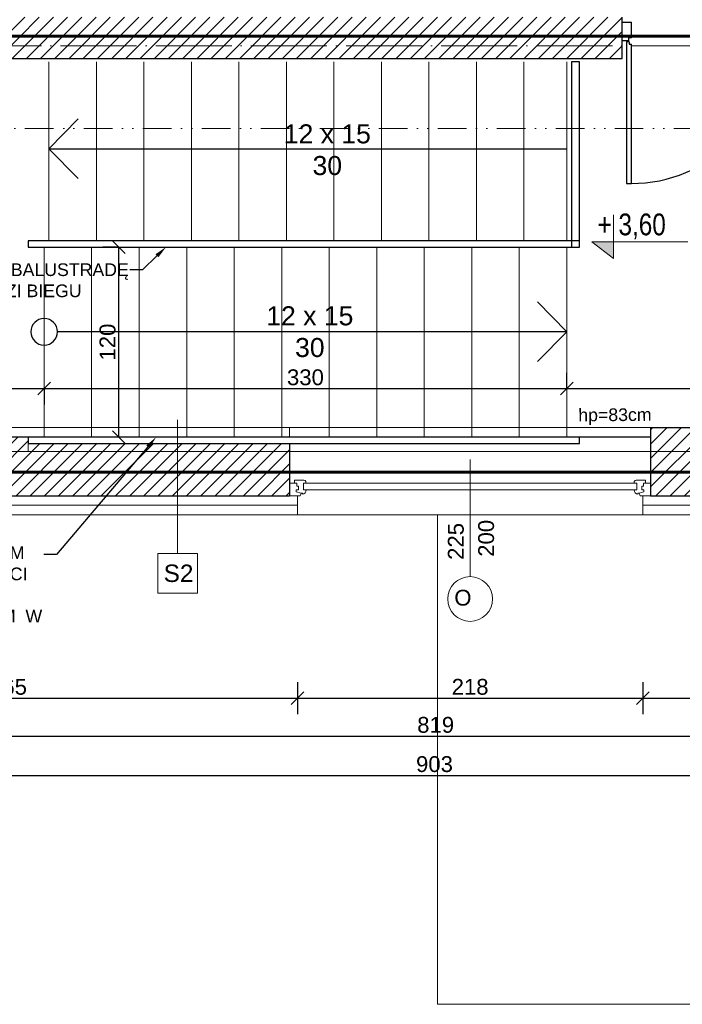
# Model space of a CAD drawing. Header units: millimetres. Extents: x 6506 to 39690, y 6022 to 25261.
# Tile 49 of 59: x 20064 to 20483, y 17841 to 18462. Entities that reach past the tile are written whole.
import ezdxf
from ezdxf import colors
from ezdxf.entities.mleader import LeaderData, LeaderLine
from ezdxf.enums import TextEntityAlignment as Align
from ezdxf.math import Vec2, Vec3

# ---------------------------------------------------------------- set-up
doc = ezdxf.new("R2010")
doc.units = ezdxf.units.MM
for name, pattern in [('1KS_2KP-50', [37.05, 12, 6, -6.35, 0, -6.35, 0, -6.35]), ('ACAD_ISO02W100', [15, 12, -3]), ('ACAD_ISO03W100', [30, 12, -18]), ('ACAD_ISO04W100', [30, 24, -3, 0, -3])]:
    doc.linetypes.add(name, pattern=pattern)
doc.layers.add('000_HATCH', color=253, linetype='Continuous', lineweight=5, transparency=0.5)
for name, color, linetype, lineweight, true_color in [('A_DZIAŁOWA_PROJEKTOWANE', 7, 'Continuous', 18, 0x007cb0), ('A_HATCH', 7, 'Continuous', 5, 0x999999), ('A_IZOLEACJA TERMI_PROJEKTOWANA', 7, 'Continuous', 15, 0x0089b6), ('A_PPOŻ', 1, 'ACAD_ISO02W100', 30, 0xff0000)]:
    doc.layers.add(name, color=color, linetype=linetype, lineweight=lineweight, true_color=true_color)
for name, color, linetype, lineweight in [('A_KONST_ISTNIEJĄCE', 83, 'Continuous', 25), ('A_LINIA PRZEKROJOWA', 223, '1KS_2KP-50', 15), ('A_OPISY', 40, 'Continuous', 9), ('A_OSIE KONSTRUKCYJNE', 150, 'ACAD_ISO04W100', 5), ('A_STOLARKA OKIENNA', 141, 'Continuous', 15), ('A_TEKST', 7, 'Continuous', 15), ('A_WIDOK', 141, 'Continuous', 13), ('A_WYMIAROWANIE', 7, 'Continuous', 9)]:
    doc.layers.add(name, color=color, linetype=linetype, lineweight=lineweight)
doc.layers.add('AA OPISY', color=40, linetype='Continuous')
doc.styles.add('APLUS', font='arial.ttf', dxfattribs={"width": 0.6})
doc.styles.get("Standard").update_dxf_attribs({"font": 'arial.ttf'})
doc.linetypes.add('BATTING', pattern='A,0.0001,-0.1,[134,ltypeshp.shx,S=0.1,R=0,X=-0.1,Y=0],-0.2,[134,ltypeshp.shx,S=0.1,R=180,X=0.1,Y=0],-0.1', length=0.4001)
doc.dimstyles.new('1 do 100', dxfattribs={"dimtxt": 10, "dimasz": 8, "dimexe": 10, "dimexo": 10, "dimgap": 2, "dimtad": 1, "dimdec": 0, "dimtxsty": 'Standard', "dimblk": 'OBLIQUE', "dimcen": 2.5, "dimadec": 0, "dimazin": 0, "dimtfac": 1, "dimtdec": 0, "dimtmove": 0, "dimatfit": 3, "dimldrblk": 'OBLIQUE', "dimfxl": 10, "dimfxlon": 1, "dimarcsym": 0})
pattern_1 = [(45, (-3039.768, 690.5185), (-4.490128, 4.490128), [])]

# ---------------------------------------------------------------- blocks, each defined once
blk = doc.blocks.new('*U147')
at = {"layer": 'AA OPISY'}
for q in [(166.47, 18.82), (-136.57, 0), (166.47, -18.82)]:
    blk.add_line((185, 0), q, dxfattribs=at)
blk.add_circle((-145, 0), 8.43, dxfattribs=at)
blk = doc.blocks.new('*U176')
at = {"color": 144}
for p, q in [((-28, 0), (-28, -8)), ((-28, 0), (-21.32, 0)), ((-28, 0), (-28, -8)), ((-21.32, 0), (-20.74, -1.55)), ((193.32, 0), (192.74, -1.55)), ((200, 0), (193.32, 0)), ((200, 0), (200, -8)), ((-23.76, -2.4), (-20.74, -1.55)), ((-23.76, -3.73), (-23.76, -2.4)), ((-22.39, -3.73), (-23.76, -3.73)), ((-23.41, -8), (-23.41, -6.06)), ((-23.41, -6.06), (-22.39, -6.06)), ((-22.39, -6.06), (-22.39, -3.73)), ((-20.74, -1.55), (-19.89, -1.55)), ((-19.89, -1.55), (-19.99, -1.01)), ((-19.25, -7.98), (-19.25, -3.66)), ((-19.25, -3.66), (-17.62, -3.66)), ((191.25, -3.66), (189.62, -3.66)), ((191.25, -7.98), (191.25, -3.66)), ((191.89, -1.55), (191.99, -1.01)), ((192.74, -1.55), (191.89, -1.55)), ((195.76, -2.4), (192.74, -1.55)), ((194.39, -6.06), (194.39, -3.73)), ((194.39, -3.73), (195.76, -3.73)), ((195.41, -6.06), (194.39, -6.06)), ((195.41, -8), (195.41, -6.06)), ((195.76, -3.73), (195.76, -2.4)), ((-28, -8), (-24.8, -8)), ((-24.8, -8), (-24.8, -9.92)), ((-24.8, -8), (-23.41, -8)), ((-24.8, -9.92), (-18.94, -9.92)), ((-17.66, -7.98), (-19.25, -7.98)), ((-17.66, -9.03), (-17.66, -7.98)), ((189.66, -9.03), (189.66, -7.98)), ((189.66, -7.98), (191.25, -7.98)), ((196.8, -9.92), (190.94, -9.92)), ((196.8, -8), (195.41, -8)), ((200, -8), (196.8, -8)), ((196.8, -8), (196.8, -9.92))]:
    blk.add_line(p, q, dxfattribs=at)
blk.add_lwpolyline([(-19.25, -3.66), (191.25, -3.66), (191.25, -7.98), (-19.25, -7.98)], close=True, dxfattribs=at)
for centre, radius, start, end in [((-20.13, -3.52), 2.51, 356.81051, 86.81051), ((192.13, -3.52), 2.51, 93.18949, 183.18949), ((-19.03, -8.42), 1.5, 273.35533, 335.68535), ((191.03, -8.42), 1.5, 204.31465, 266.64467)]:
    blk.add_arc(centre, radius, start, end, dxfattribs=at)
blk = doc.blocks.new('*U9')
blk.add_hatch(color=256).paths.add_polyline_path([(0, 0.1532), (-0.198, 0.1532), (0, 0)])
blk.add_line((0, 0.1532), (0, 0.4))
blk.add_lwpolyline([(0, 0.1532), (0, 0), (-0.198, 0.1532), (0.6852, 0.1532)])
at = {"style": 'APLUS', "width": 0.8}
blk.add_attdef('%%P_0.00', text='', height=0.2, dxfattribs=at).set_placement((-0.1457, 0.1532), align=Align.BOTTOM_LEFT)
blk = doc.blocks.new('WARTOŚĆ')
at = {"layer": 'A_OPISY', "color": 144}
blk.add_line((0, 0), (0, 73.97), dxfattribs=at)
blk.add_circle((0, 88.12), 14.15, dxfattribs=at)
blk.add_attdef('OZ', (-9.99, 82.42), '', height=10, dxfattribs=at)
for tag, p in [('S', (-4.03, 32.64)), ('H', (15.09, 32.64))]:
    blk.add_attdef(tag, p, '', height=10, rotation=90, dxfattribs=at)
blk = doc.blocks.new('_Oblique')
at = {"color": 0, "linetype": 'ByBlock', "lineweight": -2}
blk.add_line((-0.5, -0.5), (0.5, 0.5), dxfattribs=at)
blk = doc.blocks.new('*D223')
at = {"layer": 'A_WYMIAROWANIE', "color": 0, "lineweight": -2, "ltscale": 2, "transparency": 16777216}
for p, q in [((20126.93, 18318.66), (20116.93, 18318.66)), ((20126.93, 18198.66), (20126.93, 18318.66)), ((20129.77, 18198.66), (20116.93, 18198.66))]:
    blk.add_line(p, q, dxfattribs=at)
at = {"layer": 'Defpoints', "color": 0, "ltscale": 2, "transparency": 16777216}
for p in [(20126.93, 18318.66), (20131.42, 18318.66), (20139.77, 18198.66)]:
    blk.add_point(p, dxfattribs=at)
at = {"layer": 'A_WYMIAROWANIE', "color": 0, "lineweight": -2, "ltscale": 2, "transparency": 16777216, "xscale": 8, "yscale": 8, "zscale": 8}
for p, rotation in [((20126.93, 18318.66), 90), ((20126.93, 18198.66), 270)]:
    blk.add_blockref('_Oblique', p, dxfattribs=dict(at, rotation=rotation))
at = {"layer": 'A_WYMIAROWANIE', "color": 0, "ltscale": 2, "transparency": 16777216, "insert": (20119.83, 18258.66), "char_height": 10, "attachment_point": 5, "rotation": 90}
blk.add_mtext('120', dxfattribs=at)
blk = doc.blocks.new('*D506')
at = {"layer": 'A_WYMIAROWANIE', "color": 0, "lineweight": -2, "ltscale": 2, "transparency": 16777216}
for p, q in [((19929.77, 18229.27), (19929.77, 18219.27)), ((19929.77, 18229.27), (20079.77, 18229.27)), ((20079.77, 18229.27), (20079.77, 18219.27))]:
    blk.add_line(p, q, dxfattribs=at)
at = {"layer": 'Defpoints', "color": 0, "ltscale": 2, "transparency": 16777216}
for p in [(19929.77, 18236.52), (20079.77, 18236.52), (20079.77, 18229.27)]:
    blk.add_point(p, dxfattribs=at)
at = {"layer": 'A_WYMIAROWANIE', "color": 0, "lineweight": -2, "ltscale": 2, "transparency": 16777216, "xscale": 8, "yscale": 8, "zscale": 8, "rotation": 180}
blk.add_blockref('_Oblique', (19929.77, 18229.27), dxfattribs=at)
at = {"layer": 'A_WYMIAROWANIE', "color": 0, "lineweight": -2, "ltscale": 2, "transparency": 16777216, "xscale": 8, "yscale": 8, "zscale": 8}
blk.add_blockref('_Oblique', (20079.77, 18229.27), dxfattribs=at)
at = {"layer": 'A_WYMIAROWANIE', "color": 0, "ltscale": 2, "transparency": 16777216, "insert": (20004.77, 18236.37), "char_height": 10, "attachment_point": 5}
blk.add_mtext('150', dxfattribs=at)
blk = doc.blocks.new('*D507')
at = {"layer": 'A_WYMIAROWANIE', "color": 0, "lineweight": -2, "ltscale": 2, "transparency": 16777216}
for p, q in [((20409.77, 18229.27), (20409.77, 18239.27)), ((20079.77, 18229.27), (20079.77, 18219.27)), ((20079.77, 18229.27), (20409.77, 18229.27))]:
    blk.add_line(p, q, dxfattribs=at)
at = {"layer": 'Defpoints', "color": 0, "ltscale": 2, "transparency": 16777216}
for p in [(20079.77, 18236.52), (20409.77, 18229.27), (20409.77, 18229.27)]:
    blk.add_point(p, dxfattribs=at)
at = {"layer": 'A_WYMIAROWANIE', "color": 0, "lineweight": -2, "ltscale": 2, "transparency": 16777216, "xscale": 8, "yscale": 8, "zscale": 8, "rotation": 180}
blk.add_blockref('_Oblique', (20079.77, 18229.27), dxfattribs=at)
at = {"layer": 'A_WYMIAROWANIE', "color": 0, "lineweight": -2, "ltscale": 2, "transparency": 16777216, "xscale": 8, "yscale": 8, "zscale": 8}
blk.add_blockref('_Oblique', (20409.77, 18229.27), dxfattribs=at)
at = {"layer": 'A_WYMIAROWANIE', "color": 0, "ltscale": 2, "transparency": 16777216, "insert": (20244.77, 18236.38), "char_height": 10, "attachment_point": 5}
blk.add_mtext('330', dxfattribs=at)
blk = doc.blocks.new('*D508')
at = {"layer": 'A_WYMIAROWANIE', "color": 0, "lineweight": -2, "ltscale": 2, "transparency": 16777216}
for p, q in [((20409.77, 18229.27), (20409.77, 18239.27)), ((20409.77, 18229.27), (20594.77, 18229.27)), ((20594.77, 18229.27), (20594.77, 18219.27))]:
    blk.add_line(p, q, dxfattribs=at)
at = {"layer": 'Defpoints', "color": 0, "ltscale": 2, "transparency": 16777216}
for p in [(20594.77, 18238.63), (20409.77, 18229.27), (20594.77, 18229.27)]:
    blk.add_point(p, dxfattribs=at)
at = {"layer": 'A_WYMIAROWANIE', "color": 0, "lineweight": -2, "ltscale": 2, "transparency": 16777216, "xscale": 8, "yscale": 8, "zscale": 8, "rotation": 180}
blk.add_blockref('_Oblique', (20409.77, 18229.27), dxfattribs=at)
at = {"layer": 'A_WYMIAROWANIE', "color": 0, "lineweight": -2, "ltscale": 2, "transparency": 16777216, "xscale": 8, "yscale": 8, "zscale": 8}
blk.add_blockref('_Oblique', (20594.77, 18229.27), dxfattribs=at)
at = {"layer": 'A_WYMIAROWANIE', "color": 0, "ltscale": 2, "transparency": 16777216, "insert": (20502.27, 18236.37), "char_height": 10, "attachment_point": 5}
blk.add_mtext('185', dxfattribs=at)
blk = doc.blocks.new('*D516')
at = {"layer": 'A_WYMIAROWANIE', "color": 0, "lineweight": -2, "ltscale": 2, "transparency": 16777216}
for p, q in [((19874.77, 18043.9), (19874.77, 18023.9)), ((20239.77, 18043.9), (20239.77, 18023.9)), ((19874.77, 18033.9), (20239.77, 18033.9))]:
    blk.add_line(p, q, dxfattribs=at)
at = {"layer": 'Defpoints', "color": 0, "ltscale": 2, "transparency": 16777216}
for p in [(19874.77, 18149.66), (20239.77, 18149.66), (20239.77, 18033.9)]:
    blk.add_point(p, dxfattribs=at)
at = {"layer": 'A_WYMIAROWANIE', "color": 0, "lineweight": -2, "ltscale": 2, "transparency": 16777216, "xscale": 8, "yscale": 8, "zscale": 8, "rotation": 180}
blk.add_blockref('_Oblique', (19874.77, 18033.9), dxfattribs=at)
at = {"layer": 'A_WYMIAROWANIE', "color": 0, "lineweight": -2, "ltscale": 2, "transparency": 16777216, "xscale": 8, "yscale": 8, "zscale": 8}
blk.add_blockref('_Oblique', (20239.77, 18033.9), dxfattribs=at)
at = {"layer": 'A_WYMIAROWANIE', "color": 0, "ltscale": 2, "transparency": 16777216, "insert": (20057.27, 18041.01), "char_height": 10, "attachment_point": 5}
blk.add_mtext('365', dxfattribs=at)
blk = doc.blocks.new('*D517')
at = {"layer": 'A_WYMIAROWANIE', "color": 0, "lineweight": -2, "ltscale": 2, "transparency": 16777216}
for p, q in [((20239.77, 18043.9), (20239.77, 18023.9)), ((20457.77, 18043.9), (20457.77, 18023.9)), ((20239.77, 18033.9), (20457.77, 18033.9))]:
    blk.add_line(p, q, dxfattribs=at)
at = {"layer": 'Defpoints', "color": 0, "ltscale": 2, "transparency": 16777216}
for p in [(20239.77, 18149.66), (20457.77, 18149.66), (20457.77, 18033.9)]:
    blk.add_point(p, dxfattribs=at)
at = {"layer": 'A_WYMIAROWANIE', "color": 0, "lineweight": -2, "ltscale": 2, "transparency": 16777216, "xscale": 8, "yscale": 8, "zscale": 8, "rotation": 180}
blk.add_blockref('_Oblique', (20239.77, 18033.9), dxfattribs=at)
at = {"layer": 'A_WYMIAROWANIE', "color": 0, "lineweight": -2, "ltscale": 2, "transparency": 16777216, "xscale": 8, "yscale": 8, "zscale": 8}
blk.add_blockref('_Oblique', (20457.77, 18033.9), dxfattribs=at)
at = {"layer": 'A_WYMIAROWANIE', "color": 0, "ltscale": 2, "transparency": 16777216, "insert": (20348.77, 18041), "char_height": 10, "attachment_point": 5}
blk.add_mtext('218', dxfattribs=at)
blk = doc.blocks.new('*D518')
at = {"layer": 'A_WYMIAROWANIE', "color": 0, "lineweight": -2, "ltscale": 2, "transparency": 16777216}
for p, q in [((20457.77, 18043.9), (20457.77, 18023.9)), ((20777.77, 18043.9), (20777.77, 18023.9)), ((20457.77, 18033.9), (20777.77, 18033.9))]:
    blk.add_line(p, q, dxfattribs=at)
at = {"layer": 'Defpoints', "color": 0, "ltscale": 2, "transparency": 16777216}
for p in [(20457.77, 18149.66), (20777.77, 18149.66), (20777.77, 18033.9)]:
    blk.add_point(p, dxfattribs=at)
at = {"layer": 'A_WYMIAROWANIE', "color": 0, "lineweight": -2, "ltscale": 2, "transparency": 16777216, "xscale": 8, "yscale": 8, "zscale": 8, "rotation": 180}
blk.add_blockref('_Oblique', (20457.77, 18033.9), dxfattribs=at)
at = {"layer": 'A_WYMIAROWANIE', "color": 0, "lineweight": -2, "ltscale": 2, "transparency": 16777216, "xscale": 8, "yscale": 8, "zscale": 8}
blk.add_blockref('_Oblique', (20777.77, 18033.9), dxfattribs=at)
at = {"layer": 'A_WYMIAROWANIE', "color": 0, "ltscale": 2, "transparency": 16777216, "insert": (20617.77, 18041.01), "char_height": 10, "attachment_point": 5}
blk.add_mtext('320', dxfattribs=at)
blk = doc.blocks.new('*D520')
at = {"layer": 'A_WYMIAROWANIE', "color": 0, "lineweight": -2, "ltscale": 2, "transparency": 16777216}
for p, q in [((19917.77, 18019.9), (19917.77, 17999.9)), ((20736.27, 18019.9), (20736.27, 17999.9)), ((19917.77, 18009.9), (20736.27, 18009.9))]:
    blk.add_line(p, q, dxfattribs=at)
at = {"layer": 'Defpoints', "color": 0, "ltscale": 2, "transparency": 16777216}
for p in [(20736.27, 18180.42), (19917.77, 18149.66), (20736.27, 18009.9)]:
    blk.add_point(p, dxfattribs=at)
at = {"layer": 'A_WYMIAROWANIE', "color": 0, "lineweight": -2, "ltscale": 2, "transparency": 16777216, "xscale": 8, "yscale": 8, "zscale": 8, "rotation": 180}
blk.add_blockref('_Oblique', (19917.77, 18009.9), dxfattribs=at)
at = {"layer": 'A_WYMIAROWANIE', "color": 0, "lineweight": -2, "ltscale": 2, "transparency": 16777216, "xscale": 8, "yscale": 8, "zscale": 8}
blk.add_blockref('_Oblique', (20736.27, 18009.9), dxfattribs=at)
at = {"layer": 'A_WYMIAROWANIE', "color": 0, "ltscale": 2, "transparency": 16777216, "insert": (20327.02, 18017), "char_height": 10, "attachment_point": 5}
blk.add_mtext('819', dxfattribs=at)
blk = doc.blocks.new('*D522')
at = {"layer": 'A_WYMIAROWANIE', "color": 0, "lineweight": -2, "ltscale": 2, "transparency": 16777216}
for p, q in [((19874.77, 17995.1), (19874.77, 17975.1)), ((20777.77, 17995.1), (20777.77, 17975.1)), ((19874.77, 17985.1), (20777.77, 17985.1))]:
    blk.add_line(p, q, dxfattribs=at)
at = {"layer": 'Defpoints', "color": 0, "ltscale": 2, "transparency": 16777216}
for p in [(19874.77, 18172.69), (20777.77, 18172.69), (20777.77, 17985.1)]:
    blk.add_point(p, dxfattribs=at)
at = {"layer": 'A_WYMIAROWANIE', "color": 0, "lineweight": -2, "ltscale": 2, "transparency": 16777216, "xscale": 8, "yscale": 8, "zscale": 8, "rotation": 180}
blk.add_blockref('_Oblique', (19874.77, 17985.1), dxfattribs=at)
at = {"layer": 'A_WYMIAROWANIE', "color": 0, "lineweight": -2, "ltscale": 2, "transparency": 16777216, "xscale": 8, "yscale": 8, "zscale": 8}
blk.add_blockref('_Oblique', (20777.77, 17985.1), dxfattribs=at)
at = {"layer": 'A_WYMIAROWANIE', "color": 0, "ltscale": 2, "transparency": 16777216, "insert": (20326.27, 17992.21), "char_height": 10, "attachment_point": 5}
blk.add_mtext('903', dxfattribs=at)

msp = doc.modelspace()

# ---------------------------------------------------------------- hatches: boundary and pattern name
at = {"layer": 'A_HATCH'}
h = msp.add_hatch(dxfattribs=at)
h.set_pattern_fill('ANSI31', color=256, scale=2)
h.set_pattern_definition(pattern_1)
h.paths.add_polyline_path([(20765.77, 18435.66), (20765.77, 19640.66), (20580.77, 19640.66), (20580.77, 19597.66), (20722.77, 19597.66), (20722.77, 18722.66), (20707.77, 18722.66), (20707.77, 18463.66), (20594.77, 18463.66), (20594.77, 18437.66), (20710.77, 18437.66), (20710.77, 18334.66), (20722.77, 18334.66), (20722.77, 18204.66), (20462.77, 18204.66), (20462.77, 18161.66), (20765.77, 18161.66)])
h.paths.add_polyline_path([(20733.27, 18362.64), (20719.27, 18362.64), (20719.27, 18376.64), (20733.27, 18376.64)], flags=16)
h.paths.add_polyline_path([(20716.27, 18558.49), (20716.27, 18572.49)], flags=16)
h.paths.add_polyline_path([(20234.77, 18194.66), (20069.77, 18194.66), (20069.77, 18198.66), (19929.77, 18198.66), (19929.77, 18204.66), (19929.77, 18223.66), (19886.77, 18223.66), (19886.77, 18161.66), (20234.77, 18161.66)])
h.paths.add_polyline_path([(19929.77, 19597.66), (20070.77, 19597.66), (20070.77, 19640.66), (19886.77, 19640.66), (19886.77, 18699.66), (19929.77, 18699.66)])
h.paths.add_polyline_path([(20352.77, 19640.66), (20298.77, 19640.66), (20298.77, 19597.66), (20352.77, 19597.66)])
h = msp.add_hatch(dxfattribs=at)
h.set_pattern_fill('ANSI31', color=256, scale=2)
h.set_pattern_definition(pattern_1)
h.paths.add_polyline_path([(20444.77, 18463.66), (19929.77, 18463.66), (19929.77, 18472.66), (19886.77, 18472.66), (19886.77, 18419.66), (19929.77, 18419.66), (19929.77, 18437.66), (20444.77, 18437.66)])
h.paths.add_polyline_path([(20609.77, 18437.66), (20594.77, 18437.66), (20594.77, 18352.66), (20609.77, 18352.66)])
h.paths.add_polyline_path([(20609.77, 18262.66), (20594.77, 18262.66), (20594.77, 18204.66), (20609.77, 18204.66)])

# ---------------------------------------------------------------- linework, layer by layer
at = {"color": 144}
for p, q in [((20450.73, 18450.73), (20448.74, 18450.73)), ((20448.74, 18450.73), (20448.74, 18448.74)), ((20449.16, 18448.16), (20449.16, 18446.62)), ((20449.16, 18446.62), (20450.7, 18446.62))]:
    msp.add_line(p, q, dxfattribs=at)
for points in [[(20448.74, 18448.74), (20444.77, 18448.74), (20444.77, 18460.66), (20450.73, 18460.66)], [(20450.73, 18450.73), (20450.73, 18460.66)], [(20447.61, 18448.16), (20447.61, 18358.76), (20450.7, 18358.76), (20450.7, 18446.62)], [(20449.16, 18448.16), (20447.61, 18448.16)]]:
    msp.add_lwpolyline(points, dxfattribs=at)
msp.add_arc((20450.71, 18448.19), 89.43, 269.99889, 0.35485, dxfattribs=at)
at = {"layer": '000_HATCH', "ltscale": 2}
for p, q in [((20234.77, 18204.66), (19929.77, 18204.66)), ((20234.77, 18204.66), (20234.77, 18198.66)), ((20462.77, 18204.66), (20462.77, 18198.66)), ((20462.77, 18189.66), (20462.77, 18204.66)), ((20069.77, 18194.66), (20069.77, 18189.66)), ((20069.77, 18189.66), (20462.77, 18189.66))]:
    msp.add_line(p, q, dxfattribs=at)
at = {"layer": 'A_IZOLEACJA TERMI_PROJEKTOWANA', "ltscale": 2}
for p, q in [((20239.77, 18161.66), (20239.77, 18149.66)), ((20457.77, 18161.66), (20457.77, 18149.66))]:
    msp.add_line(p, q, dxfattribs=at)
at = {"layer": 'A_IZOLEACJA TERMI_PROJEKTOWANA', "linetype": 'BATTING', "ltscale": 14}
for points in [[(20457.77, 18155.66), (20771.77, 18155.66), (20771.77, 19652.66)], [(19880.77, 18228.66), (19880.77, 18155.66), (20239.77, 18155.66)]]:
    msp.add_lwpolyline(points, dxfattribs=at)
at = {"layer": 'A_IZOLEACJA TERMI_PROJEKTOWANA', "ltscale": 2}
for points in [[(20457.77, 18149.66), (20777.77, 18149.66), (20777.77, 19652.66)], [(19874.77, 18228.66), (19874.77, 18149.66), (20239.77, 18149.66)]]:
    msp.add_lwpolyline(points, dxfattribs=at)
at = {"layer": 'A_KONST_ISTNIEJĄCE', "ltscale": 2}
for p, q in [((20444.77, 18437.66), (20444.77, 18463.66)), ((20462.77, 18204.66), (20462.77, 18161.66)), ((20462.77, 18204.66), (20722.77, 18204.66)), ((20462.77, 18198.66), (19929.77, 18198.66)), ((20234.77, 18194.66), (20234.77, 18161.66)), ((20462.77, 18161.66), (20765.77, 18161.66))]:
    msp.add_line(p, q, dxfattribs=at)
for points in [[(19929.77, 18437.66), (20444.77, 18437.66)], [(19886.77, 18223.66), (19886.77, 18161.66), (20234.77, 18161.66)]]:
    msp.add_lwpolyline(points, dxfattribs=at)
for points in [[(20412.77, 18318.66), (20417.77, 18318.66), (20417.77, 18435.66), (20412.77, 18435.66)], [(20417.77, 18318.66), (20417.77, 18322.66), (20069.77, 18322.66), (20069.77, 18318.66)], [(20417.77, 18318.66), (20417.77, 18322.66), (20069.77, 18322.66), (20069.77, 18318.66)], [(20417.77, 18194.66), (20417.77, 18198.66), (20069.77, 18198.66), (20069.77, 18194.66)]]:
    msp.add_lwpolyline(points, close=True, dxfattribs=at)
at = {"layer": 'A_LINIA PRZEKROJOWA'}
msp.add_line((22544.15, 18393.4), (19671.57, 18393.4), dxfattribs=at)
at = {"layer": 'A_OPISY'}
msp.add_line((20164.08, 18209.63), (20164.08, 18125.18), dxfattribs=at)
msp.add_lwpolyline([(20151.58, 18100.18), (20176.58, 18100.18), (20176.58, 18125.18), (20151.58, 18125.18)], close=True, dxfattribs=at)
at = {"layer": 'A_OSIE KONSTRUKCYJNE', "ltscale": 2}
for p, q in [((19729.58, 18445.66), (20906.91, 18445.66)), ((19729.58, 18189.66), (20906.91, 18189.66))]:
    msp.add_line(p, q, dxfattribs=at)
at = {"layer": 'A_PPOŻ', "linetype": 'ACAD_ISO03W100', "ltscale": 2, "const_width": 2}
msp.add_lwpolyline([(19911.11, 18451.73), (20719.49, 18451.73), (20719.49, 18176.6), (19911.11, 18176.6)], close=True, dxfattribs=at)
at = {"layer": 'A_WIDOK', "ltscale": 2}
for p, q in [((20082.77, 18435.66), (20082.77, 18322.66)), ((20112.77, 18435.66), (20112.77, 18322.66)), ((20142.77, 18435.66), (20142.77, 18322.66)), ((20172.77, 18435.66), (20172.77, 18322.66)), ((20202.77, 18435.66), (20202.77, 18322.66)), ((20232.77, 18435.66), (20232.77, 18322.66)), ((20262.77, 18435.66), (20262.77, 18322.66)), ((20292.77, 18435.66), (20292.77, 18322.66)), ((20322.77, 18435.66), (20322.77, 18322.66)), ((20352.77, 18435.66), (20352.77, 18322.66)), ((20382.77, 18435.66), (20382.77, 18322.66)), ((20409.77, 18435.66), (20409.77, 18322.66)), ((20409.77, 18322.66), (20079.77, 18322.66)), ((20079.77, 18318.66), (20079.77, 18198.66)), ((20109.77, 18318.66), (20109.77, 18198.66)), ((20109.77, 18318.66), (20109.77, 18198.66)), ((20139.77, 18318.66), (20139.77, 18198.66)), ((20169.77, 18318.66), (20169.77, 18198.66)), ((20199.77, 18318.66), (20199.77, 18198.66)), ((20229.77, 18318.66), (20229.77, 18198.66)), ((20259.77, 18318.66), (20259.77, 18198.66)), ((20289.77, 18318.66), (20289.77, 18198.66)), ((20319.77, 18318.66), (20319.77, 18198.66)), ((20349.77, 18318.66), (20349.77, 18198.66)), ((20379.77, 18318.66), (20379.77, 18198.66)), ((20409.77, 18318.66), (20409.77, 18198.66)), ((20234.77, 18204.66), (20462.77, 18204.66)), ((20239.77, 18149.66), (20457.77, 18149.66))]:
    msp.add_line(p, q, dxfattribs=at)
msp.add_lwpolyline([(20734.27, 19652.66), (20734.27, 19700.66), (22419.77, 19700.66), (22419.77, 18104.66), (21976.77, 18104.66), (21976.77, 17840.66), (20734.27, 17840.66), (20328.27, 17840.66), (20328.27, 18149.66)], dxfattribs=at)
at = {"layer": 'AA OPISY'}
for q in [(20101.3, 18399.48), (20101.3, 18361.84), (20409.77, 18380.66)]:
    msp.add_line((20082.77, 18380.66), q, dxfattribs=at)

# ---------------------------------------------------------------- block references
at = {"layer": 'A_OPISY', "transparency": 33554687, "xscale": 68.67492864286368, "yscale": 68.67492864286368, "zscale": 68.67492864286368, "rotation": 1.435389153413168e-05}
msp.add_blockref('*U9', (20439.25, 18311.42), dxfattribs=at).add_auto_attribs({'%%P_0.00': '+ 3,60'})
at = {"layer": 'A_OPISY', "transparency": 33554559, "xscale": -1, "rotation": 180}
msp.add_blockref('*U147', (20224.77, 18265.16), dxfattribs=at)
at = {"layer": 'A_OPISY', "color": 144, "true_color": 0x007cb0, "transparency": 33554559}
ref = msp.add_blockref('WARTOŚĆ', (20348.77, 18184.62), dxfattribs=dict(at, xscale=-1, rotation=180))
ref.add_attrib('S', '225', (20344.73, 18121.18), dxfattribs={"color": 0, "height": 10, "rotation": 90})
ref.add_attrib('H', '200', (20363.86, 18123.13), dxfattribs={"color": 0, "height": 10, "rotation": 90})
ref.add_attrib('OZ', 'O', (20338.78, 18092.33), dxfattribs={"color": 0, "height": 10})
at = {"layer": 'A_STOLARKA OKIENNA', "transparency": 33554559, "xscale": -1, "rotation": 180}
msp.add_blockref('*U176', (20262.77, 18161.66), dxfattribs=at)

# ---------------------------------------------------------------- texts
at = {"layer": 'A_OPISY'}
msp.add_text('S2', height=11, dxfattribs=at).set_placement((20155.25, 18107.24))
at = {"layer": 'A_OPISY', "transparency": 33554559, "insert": (20440.23, 18211.59), "char_height": 8, "attachment_point": 5, "rotation": 0.4248}
msp.add_mtext_dynamic_manual_height_columns('hp=83cm', width=44.3905, gutter_width=12.5, heights=[0], dxfattribs=at)
at = {"layer": 'A_TEKST', "transparency": 33554559, "char_height": 12, "attachment_point": 5}
for insert in [(20258.59, 18380.02), (20247.55, 18265.16)]:
    msp.add_mtext_dynamic_manual_height_columns('12 x 15\\P\\pxqc;30', width=91.3974, gutter_width=12.5, heights=[39.91], dxfattribs=dict(at, insert=insert))

# ---------------------------------------------------------------- dimensions: what is measured, and where the dimension line sits
at = {"layer": 'A_WYMIAROWANIE', "ltscale": 2}
dim = msp.add_linear_dim(base=(20126.93, 18318.66), p1=(20139.77, 18198.66), p2=(20131.42, 18318.66), angle=90, dimstyle='1 do 100', dxfattribs=at)
dim.commit()
dim.dimension.update_dxf_attribs({"geometry": '*D223', "text_midpoint": (20119.83, 18258.66)})
for base, p1, p2, picture, middle in [((20079.77, 18229.27), (19929.77, 18236.52), (20079.77, 18236.52), '*D506', (20004.77, 18236.37)), ((20777.77, 17985.1), (19874.77, 18172.69), (20777.77, 18172.69), '*D522', (20326.27, 17992.21)), ((20239.77, 18033.9), (19874.77, 18149.66), (20239.77, 18149.66), '*D516', (20057.27, 18041.01))]:
    dim = msp.add_linear_dim(base=base, p1=p1, p2=p2, dimstyle='1 do 100', dxfattribs=at)
    dim.commit()
    dim.dimension.update_dxf_attribs({"geometry": picture, "text_midpoint": middle})
for base, p1, p2, picture, middle in [((20409.77, 18229.27), (20079.77, 18236.52), (20409.77, 18229.27), '*D507', (20244.77, 18236.38)), ((20594.77, 18229.27), (20409.77, 18229.27), (20594.77, 18238.63), '*D508', (20502.27, 18236.37)), ((20736.26725364, 18009.89920677), (19917.76725364, 18149.66011344), (20736.26725364, 18180.42122783), '*D520', (20327.01725364, 18017.00493665)), ((20457.77, 18033.9), (20239.77, 18149.66), (20457.77, 18149.66), '*D517', (20348.77, 18041)), ((20777.77, 18033.9), (20457.77, 18149.66), (20777.77, 18149.66), '*D518', (20617.77, 18041.01))]:
    dim = msp.add_linear_dim(base=base, p1=p1, p2=p2, dimstyle='1 do 100', override={"dimtmove": 1}, dxfattribs=at)
    dim.commit()
    dim.dimension.update_dxf_attribs({"geometry": picture, "text_midpoint": middle})

# ---------------------------------------------------------------- leaders
at = {"layer": 'A_DZIAŁOWA_PROJEKTOWANE', "ltscale": 2}
ml = msp.add_multileader_mtext('Standard', dxfattribs=at)
ml.set_content('PRZESUNĄĆ BALUSTRADĘ DO KRAWĘDZI BIEGU SCHODÓW', color=256)
ml.set_leader_properties()
ml.build(insert=Vec2(0, 0))
ml.multileader.update_dxf_attribs({"arrow_head_size": 8})
ctx = ml.context
ctx.base_point, ctx.char_height, ctx.arrow_head_size, ctx.plane_origin = Vec3(19984.69, 18304.28), 8, 8, Vec3(20357.69, 18210.18)
notes = []
notes.append((ctx, [(0, (1, 1, 0), (20141.78, 18304.28), (-1, 0), 8, [(0, [(20156.75, 18318.66)], 0, [])])]))
ctx.mtext.insert, ctx.mtext.width, ctx.mtext.defined_height, ctx.mtext.flow_direction = Vec3(19986.69, 18308.35), 163.7981, 64.59, 5
ml = msp.add_multileader_mtext('Standard', dxfattribs=at)
ml.set_content('WYKONAĆ POSZERZENIE KLATKI SCHODOWEJ O 6CM NA CAŁEJ DŁUGOŚCI BIEGU POPRZEZ SKUCIE CZĘŚCI SCIANY. \\PDODATKOWO WYKONAĆ WKUCIE PORĘCZY GR. 4CM  W ŚCIANĘ OTWÓR WYKONAĆ NA WYS. 100-120 CM, GŁĘBOKOŚCI 9CM.', color=256)
ml.set_leader_properties()
ml.build(insert=Vec2(0, 0))
ml.multileader.update_dxf_attribs({"arrow_head_size": 8})
ctx = ml.context
ctx.base_point, ctx.char_height, ctx.arrow_head_size, ctx.plane_origin = Vec3(19769.84, 18124.51), 8, 8, Vec3(20303.48, 18007.57)
notes.append((ctx, [(0, (1, 1, 0), (20087.58, 18124.51), (-1, 0), 8, [(0, [(20150.44, 18198.66)], 0, [])])]))
ctx.mtext.insert, ctx.mtext.width, ctx.mtext.defined_height, ctx.mtext.flow_direction = Vec3(19771.84, 18129.68), 309.1908, 68.66, 5
for ctx, leaders in notes:
    for number, flags, end, landing, length, lines in leaders:
        leader = LeaderData()
        leader.index, (leader.has_last_leader_line, leader.has_dogleg_vector, leader.attachment_direction) = number, flags
        leader.last_leader_point, leader.dogleg_vector, leader.dogleg_length = Vec3(end), Vec3(landing), length
        for number, points, colour, breaks in lines:
            line = LeaderLine()
            line.index, line.vertices, line.color, line.breaks = number, Vec3.list(points), colors.encode_raw_color(colour), breaks
            leader.lines.append(line)
        ctx.leaders.append(leader)

doc.saveas('drawing.dxf')
